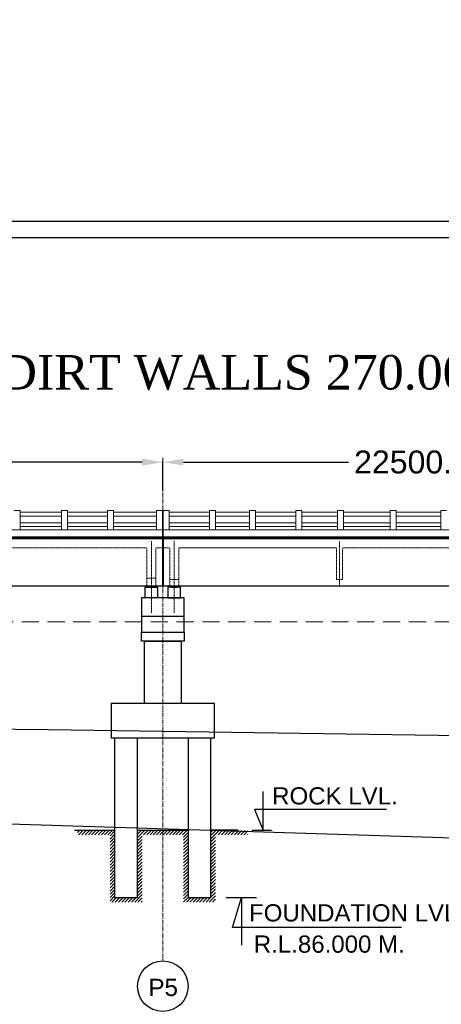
# Model space of a CAD drawing. Header units: inches. Extents: x 4599583 to 15517275, y 2817812 to 28133222513.
# Tile 75 of 95: x 5013787 to 5032164, y 28133179649 to 28133222513. Entities that reach past the tile are written whole.
import ezdxf

# ---------------------------------------------------------------- set-up
doc = ezdxf.new("R2010")
doc.units = ezdxf.units.IN
doc.header["$MEASUREMENT"] = 0
for name, pattern in [('CENTER', [2, 1.25, -0.25, 0.25, -0.25]), ('DASHED2', [0.375, 0.25, -0.125]), ('HIDDEN', [0.375, 0.25, -0.125])]:
    doc.linetypes.add(name, pattern=pattern)
for name, color, linetype in [('3', 201, 'Continuous'), ('CENTER', 3, 'CENTER'), ('CHAINAGE', 7, 'Continuous'), ('CHNGE', 31, 'Continuous'), ('DRG', 210, 'Continuous'), ('text', 7, 'Continuous')]:
    doc.layers.add(name, color=color, linetype=linetype)
for name, color, linetype, lineweight in [('CEN', 3, 'CENTER', 13), ('GL', 5, 'Continuous', 30), ('PITCH', 8, 'Continuous', 5), ('STR', 7, 'Continuous', 25), ('SYM', 8, 'Continuous', 5)]:
    doc.layers.add(name, color=color, linetype=linetype, lineweight=lineweight)
doc.layers.add('dim', color=7, linetype='Continuous', plot=False)
doc.styles.add('L', font='arial.ttf')
doc.styles.add('ROMANS', font='arial.ttf')
doc.dimstyles.new('Standard$0', dxfattribs={"dimtxt": 60, "dimasz": 60, "dimexe": 60, "dimexo": 60, "dimgap": 25, "dimtad": 0, "dimtih": 1, "dimtoh": 1, "dimlfac": -0.001, "dimzin": 0, "dimdsep": 46, "dimtxsty": 'ROMANS', "dimcen": 30, "dimclrd": 256, "dimclre": 256, "dimclrt": 4, "dimadec": 0, "dimazin": 0, "dimtfac": 1, "dimtix": 1, "dimtofl": 0, "dimtmove": 0, "dimatfit": 0, "dimfxl": 1, "dimtolj": 1, "dimtzin": 0, "dimlwd": -1, "dimlwe": -1, "dimarcsym": 0})
pattern_1 = [(360, (4892211.015, 28132944687.328), (2e-14, 27.5), [20, -7.5]), (90, (4892211.015, 28132944687.328), (-27.5, 2e-14), [20, -7.5])]
pattern_2 = [(180, (5147839.744, 28132944687.328), (2e-14, 27.5), [20, -7.5]), (90, (5147839.744, 28132944687.328), (27.5, -2e-14), [20, -7.5])]
pattern_3 = [(45, (-650419.12, 28134133959.75), (-70.7106781, 70.7106781), [])]

# ---------------------------------------------------------------- blocks, each defined once
blk = doc.blocks.new('*D19')
at = {"layer": 'Defpoints', "color": 0, "transparency": 16777216}
for p in [(5155025, 28133206919), (4885025, 28133204169), (5155025, 28133204169)]:
    blk.add_point(p, dxfattribs=at)
at = {"layer": 'DRG', "color": 4, "lineweight": -2, "transparency": 16777216}
for p, q in [((4885025, 28133204219), (4885025, 28133206969)), ((4885975, 28133206919), (4962704, 28133206919)), ((5154075, 28133206919), (5077347, 28133206919)), ((5155025, 28133204219), (5155025, 28133206969))]:
    blk.add_line(p, q, dxfattribs=at)
at = {"layer": 'DRG', "color": 4, "transparency": 16777216}
for points in [[(4885975, 28133207078), (4885975, 28133206761), (4885025, 28133206919)], [(5154075, 28133207078), (5154075, 28133206761), (5155025, 28133206919)]]:
    blk.add_solid(points, dxfattribs=at)
at = {"layer": 'DRG', "color": 6, "transparency": 16777216, "insert": (5020025, 28133206919), "char_height": 1050, "attachment_point": 5, "style": 'ROMANS'}
blk.add_mtext('\\A1;{\\fTimes New Roman|b0|i0|c0|p18;\\H1.4286x;TOTAL LENGTH OF BRIDGE BETWEEN FACE OF DIRT WALLS 270.000 MTS. (12 SPANS @ 22.500 MTS. C/C EACH)}', dxfattribs=at)
blk = doc.blocks.new('*D20')
at = {"layer": 'Defpoints', "color": 0, "transparency": 16777216}
for p in [(5020025, 28133203251), (4997525, 28133201954), (5020025, 28133201954)]:
    blk.add_point(p, dxfattribs=at)
at = {"layer": 'DRG', "color": 4, "lineweight": -2, "transparency": 16777216}
for p, q in [((4997525, 28133202004), (4997525, 28133203301)), ((4998425, 28133203251), (5005616, 28133203251)), ((5019125, 28133203251), (5011935, 28133203251)), ((5020025, 28133202004), (5020025, 28133203301))]:
    blk.add_line(p, q, dxfattribs=at)
at = {"layer": 'DRG', "color": 4, "transparency": 16777216}
for points in [[(4998425, 28133203401), (4998425, 28133203101), (4997525, 28133203251)], [(5019125, 28133203401), (5019125, 28133203101), (5020025, 28133203251)]]:
    blk.add_solid(points, dxfattribs=at)
at = {"layer": 'DRG', "color": 6, "transparency": 16777216, "insert": (5008775, 28133203251), "char_height": 1000, "attachment_point": 5, "style": 'ROMANS'}
blk.add_mtext('\\A1;22500.00', dxfattribs=at)
blk = doc.blocks.new('*D21')
at = {"layer": 'Defpoints', "color": 0, "transparency": 16777216}
for p in [(5042525, 28133203251), (5020025, 28133201954), (5042525, 28133201954)]:
    blk.add_point(p, dxfattribs=at)
at = {"layer": 'DRG', "color": 4, "lineweight": -2, "transparency": 16777216}
for p, q in [((5020025, 28133202004), (5020025, 28133203301)), ((5020925, 28133203251), (5028116, 28133203251)), ((5041625, 28133203251), (5034435, 28133203251)), ((5042525, 28133202004), (5042525, 28133203301))]:
    blk.add_line(p, q, dxfattribs=at)
at = {"layer": 'DRG', "color": 4, "transparency": 16777216}
for points in [[(5020925, 28133203401), (5020925, 28133203101), (5020025, 28133203251)], [(5041625, 28133203401), (5041625, 28133203101), (5042525, 28133203251)]]:
    blk.add_solid(points, dxfattribs=at)
at = {"layer": 'DRG', "color": 6, "transparency": 16777216, "insert": (5031275, 28133203251), "char_height": 1000, "attachment_point": 5, "style": 'ROMANS'}
blk.add_mtext('\\A1;22500.00', dxfattribs=at)
blk = doc.blocks.new('*D108')
at = {"layer": 'Defpoints', "color": 0, "transparency": 16777216}
for p in [(5155025, 28133206919), (4885025, 28133204169), (5155025, 28133204169)]:
    blk.add_point(p, dxfattribs=at)
at = {"layer": 'DRG', "color": 4, "lineweight": -2, "transparency": 16777216}
for p, q in [((4885025, 28133204219), (4885025, 28133206969)), ((4885975, 28133206919), (4962704, 28133206919)), ((5154075, 28133206919), (5077347, 28133206919)), ((5155025, 28133204219), (5155025, 28133206969))]:
    blk.add_line(p, q, dxfattribs=at)
at = {"layer": 'DRG', "color": 4, "transparency": 16777216}
for points in [[(4885975, 28133207078), (4885975, 28133206761), (4885025, 28133206919)], [(5154075, 28133207078), (5154075, 28133206761), (5155025, 28133206919)]]:
    blk.add_solid(points, dxfattribs=at)
at = {"layer": 'DRG', "color": 6, "transparency": 16777216, "insert": (5020025, 28133206919), "char_height": 1050, "attachment_point": 5, "style": 'ROMANS'}
blk.add_mtext('\\A1;{\\fTimes New Roman|b0|i0|c0|p18;\\H1.4286x;TOTAL LENGTH OF BRIDGE BETWEEN FACE OF DIRT WALLS 270.000 MTS. (12 SPANS @ 22.500 MTS. C/C EACH)}', dxfattribs=at)
blk = doc.blocks.new('*D109')
at = {"layer": 'Defpoints', "color": 0, "transparency": 16777216}
for p in [(5020025, 28133203251), (4997525, 28133201954), (5020025, 28133201954)]:
    blk.add_point(p, dxfattribs=at)
at = {"layer": 'DRG', "color": 4, "lineweight": -2, "transparency": 16777216}
for p, q in [((4997525, 28133202004), (4997525, 28133203301)), ((4998425, 28133203251), (5005616, 28133203251)), ((5019125, 28133203251), (5011935, 28133203251)), ((5020025, 28133202004), (5020025, 28133203301))]:
    blk.add_line(p, q, dxfattribs=at)
at = {"layer": 'DRG', "color": 4, "transparency": 16777216}
for points in [[(4998425, 28133203401), (4998425, 28133203101), (4997525, 28133203251)], [(5019125, 28133203401), (5019125, 28133203101), (5020025, 28133203251)]]:
    blk.add_solid(points, dxfattribs=at)
at = {"layer": 'DRG', "color": 6, "transparency": 16777216, "insert": (5008775, 28133203251), "char_height": 1000, "attachment_point": 5, "style": 'ROMANS'}
blk.add_mtext('\\A1;22500.00', dxfattribs=at)
blk = doc.blocks.new('*D110')
at = {"layer": 'Defpoints', "color": 0, "transparency": 16777216}
for p in [(5042525, 28133203251), (5020025, 28133201954), (5042525, 28133201954)]:
    blk.add_point(p, dxfattribs=at)
at = {"layer": 'DRG', "color": 4, "lineweight": -2, "transparency": 16777216}
for p, q in [((5020025, 28133202004), (5020025, 28133203301)), ((5020925, 28133203251), (5028116, 28133203251)), ((5041625, 28133203251), (5034435, 28133203251)), ((5042525, 28133202004), (5042525, 28133203301))]:
    blk.add_line(p, q, dxfattribs=at)
at = {"layer": 'DRG', "color": 4, "transparency": 16777216}
for points in [[(5020925, 28133203401), (5020925, 28133203101), (5020025, 28133203251)], [(5041625, 28133203401), (5041625, 28133203101), (5042525, 28133203251)]]:
    blk.add_solid(points, dxfattribs=at)
at = {"layer": 'DRG', "color": 6, "transparency": 16777216, "insert": (5031275, 28133203251), "char_height": 1000, "attachment_point": 5, "style": 'ROMANS'}
blk.add_mtext('\\A1;22500.00', dxfattribs=at)
blk = doc.blocks.new('*D154')
at = {"layer": 'Defpoints', "color": 0, "transparency": 16777216}
for p in [(5155025, 28133206919), (4885025, 28133204169), (5155025, 28133204169)]:
    blk.add_point(p, dxfattribs=at)
at = {"layer": 'DRG', "color": 4, "lineweight": -2, "transparency": 16777216}
for p, q in [((4885025, 28133204219), (4885025, 28133206969)), ((4885975, 28133206919), (4962704, 28133206919)), ((5154075, 28133206919), (5077347, 28133206919)), ((5155025, 28133204219), (5155025, 28133206969))]:
    blk.add_line(p, q, dxfattribs=at)
at = {"layer": 'DRG', "color": 4, "transparency": 16777216}
for points in [[(4885975, 28133207078), (4885975, 28133206761), (4885025, 28133206919)], [(5154075, 28133207078), (5154075, 28133206761), (5155025, 28133206919)]]:
    blk.add_solid(points, dxfattribs=at)
at = {"layer": 'DRG', "color": 6, "transparency": 16777216, "insert": (5020025, 28133206919), "char_height": 1050, "attachment_point": 5, "style": 'ROMANS'}
blk.add_mtext('\\A1;{\\fTimes New Roman|b0|i0|c0|p18;\\H1.4286x;TOTAL LENGTH OF BRIDGE BETWEEN FACE OF DIRT WALLS 270.000 MTS. (12 SPANS @ 22.500 MTS. C/C EACH)}', dxfattribs=at)
blk = doc.blocks.new('*D155')
at = {"layer": 'Defpoints', "color": 0, "transparency": 16777216}
for p in [(5020025, 28133203251), (4997525, 28133201954), (5020025, 28133201954)]:
    blk.add_point(p, dxfattribs=at)
at = {"layer": 'DRG', "color": 4, "lineweight": -2, "transparency": 16777216}
for p, q in [((4997525, 28133202004), (4997525, 28133203301)), ((4998425, 28133203251), (5005616, 28133203251)), ((5019125, 28133203251), (5011935, 28133203251)), ((5020025, 28133202004), (5020025, 28133203301))]:
    blk.add_line(p, q, dxfattribs=at)
at = {"layer": 'DRG', "color": 4, "transparency": 16777216}
for points in [[(4998425, 28133203401), (4998425, 28133203101), (4997525, 28133203251)], [(5019125, 28133203401), (5019125, 28133203101), (5020025, 28133203251)]]:
    blk.add_solid(points, dxfattribs=at)
at = {"layer": 'DRG', "color": 6, "transparency": 16777216, "insert": (5008775, 28133203251), "char_height": 1000, "attachment_point": 5, "style": 'ROMANS'}
blk.add_mtext('\\A1;22500.00', dxfattribs=at)
blk = doc.blocks.new('*D156')
at = {"layer": 'Defpoints', "color": 0, "transparency": 16777216}
for p in [(5042525, 28133203251), (5020025, 28133201954), (5042525, 28133201954)]:
    blk.add_point(p, dxfattribs=at)
at = {"layer": 'DRG', "color": 4, "lineweight": -2, "transparency": 16777216}
for p, q in [((5020025, 28133202004), (5020025, 28133203301)), ((5020925, 28133203251), (5028116, 28133203251)), ((5041625, 28133203251), (5034435, 28133203251)), ((5042525, 28133202004), (5042525, 28133203301))]:
    blk.add_line(p, q, dxfattribs=at)
at = {"layer": 'DRG', "color": 4, "transparency": 16777216}
for points in [[(5020925, 28133203401), (5020925, 28133203101), (5020025, 28133203251)], [(5041625, 28133203401), (5041625, 28133203101), (5042525, 28133203251)]]:
    blk.add_solid(points, dxfattribs=at)
at = {"layer": 'DRG', "color": 6, "transparency": 16777216, "insert": (5031275, 28133203251), "char_height": 1000, "attachment_point": 5, "style": 'ROMANS'}
blk.add_mtext('\\A1;22500.00', dxfattribs=at)

msp = doc.modelspace()

# ---------------------------------------------------------------- hatches: boundary and pattern name
at = {"layer": 'PITCH'}
h = msp.add_hatch(dxfattribs=at)
h.set_pattern_fill('ANGLE', color=256, scale=100, style=0)
h.set_pattern_definition(pattern_1)
h.paths.add_polyline_path([(5019400.38, 28133197849.28), (5019650.38, 28133197849.28), (5019650.38, 28133197810.28), (5019400.38, 28133197810.28)])
h = msp.add_hatch(dxfattribs=at)
h.set_pattern_fill('ANGLE', color=256, scale=100, style=0)
h.set_pattern_definition(pattern_1)
h.paths.add_polyline_path([(5019400.38, 28133197849.28), (5019650.38, 28133197849.28), (5019650.38, 28133197810.28), (5019400.38, 28133197810.28)])
h = msp.add_hatch(dxfattribs=at)
h.set_pattern_fill('ANGLE', color=256, scale=100, style=0)
h.set_pattern_definition(pattern_1)
h.paths.add_polyline_path([(5019400.38, 28133197849.28), (5019650.38, 28133197849.28), (5019650.38, 28133197810.28), (5019400.38, 28133197810.28)])
h = msp.add_hatch(dxfattribs=at)
h.set_pattern_fill('ANGLE', color=256, scale=100, style=0)
h.set_pattern_definition(pattern_2)
h.paths.add_polyline_path([(5020650.38, 28133197849.28), (5020400.38, 28133197849.28), (5020400.38, 28133197810.28), (5020650.38, 28133197810.28)])
h = msp.add_hatch(dxfattribs=at)
h.set_pattern_fill('ANGLE', color=256, scale=100, style=0)
h.set_pattern_definition(pattern_2)
h.paths.add_polyline_path([(5020650.38, 28133197849.28), (5020400.38, 28133197849.28), (5020400.38, 28133197810.28), (5020650.38, 28133197810.28)])
h = msp.add_hatch(dxfattribs=at)
h.set_pattern_fill('ANGLE', color=256, scale=100, style=0)
h.set_pattern_definition(pattern_2)
h.paths.add_polyline_path([(5020650.38, 28133197849.28), (5020400.38, 28133197849.28), (5020400.38, 28133197810.28), (5020650.38, 28133197810.28)])
at = {"layer": 'SYM'}
h = msp.add_hatch(dxfattribs=at)
h.set_pattern_fill('ANSI31', color=256, scale=800, style=0)
h.set_pattern_definition(pattern_3)
h.paths.add_polyline_path([(5017925.38, 28133187231.33), (5016313.88, 28133187231.33), (5016313.88, 28133187031.33), (5017725.38, 28133187031.33), (5017725.38, 28133184099.28), (5019125.38, 28133184099.28), (5019125.38, 28133187031.33), (5020025.38, 28133187031.33), (5020025.38, 28133187231.33), (5018925.38, 28133187231.33), (5018925.38, 28133184299.28), (5017925.38, 28133184299.28)])
h.paths.add_polyline_path([(5021125.38, 28133187231.33), (5020025.38, 28133187231.33), (5020025.38, 28133187031.33), (5020925.38, 28133187031.33), (5020925.38, 28133184099.28), (5022325.38, 28133184099.28), (5022325.38, 28133187031.33), (5023736.88, 28133187031.33), (5023736.88, 28133187208.635), (5022125.38, 28133187254.025), (5022125.38, 28133184299.28), (5021125.38, 28133184299.28)])
h = msp.add_hatch(dxfattribs=at)
h.set_pattern_fill('ANSI31', color=256, scale=800, style=0)
h.set_pattern_definition(pattern_3)
h.paths.add_polyline_path([(5017925.38, 28133187231.33), (5016313.88, 28133187231.33), (5016313.88, 28133187031.33), (5017725.38, 28133187031.33), (5017725.38, 28133184099.28), (5019125.38, 28133184099.28), (5019125.38, 28133187031.33), (5020025.38, 28133187031.33), (5020025.38, 28133187231.33), (5018925.38, 28133187231.33), (5018925.38, 28133184299.28), (5017925.38, 28133184299.28)])
h.paths.add_polyline_path([(5021125.38, 28133187231.33), (5020025.38, 28133187231.33), (5020025.38, 28133187031.33), (5020925.38, 28133187031.33), (5020925.38, 28133184099.28), (5022325.38, 28133184099.28), (5022325.38, 28133187031.33), (5023736.88, 28133187031.33), (5023736.88, 28133187208.635), (5022125.38, 28133187254.025), (5022125.38, 28133184299.28), (5021125.38, 28133184299.28)])
h = msp.add_hatch(dxfattribs=at)
h.set_pattern_fill('ANSI31', color=256, scale=800, style=0)
h.set_pattern_definition(pattern_3)
h.paths.add_polyline_path([(5017925.38, 28133187231.33), (5016313.88, 28133187231.33), (5016313.88, 28133187031.33), (5017725.38, 28133187031.33), (5017725.38, 28133184099.28), (5019125.38, 28133184099.28), (5019125.38, 28133187031.33), (5020025.38, 28133187031.33), (5020025.38, 28133187231.33), (5018925.38, 28133187231.33), (5018925.38, 28133184299.28), (5017925.38, 28133184299.28)])
h.paths.add_polyline_path([(5021125.38, 28133187231.33), (5020025.38, 28133187231.33), (5020025.38, 28133187031.33), (5020925.38, 28133187031.33), (5020925.38, 28133184099.28), (5022325.38, 28133184099.28), (5022325.38, 28133187031.33), (5023736.88, 28133187031.33), (5023736.88, 28133187208.635), (5022125.38, 28133187254.025), (5022125.38, 28133184299.28), (5021125.38, 28133184299.28)])

# ---------------------------------------------------------------- linework, layer by layer
at = {"color": 7, "ltscale": 0.9}
for p, q in [((5020005.38, 28133199999.28), (5020005.38, 28133197849.28)), ((5020005.38, 28133199999.28), (5020005.38, 28133197849.28)), ((5020005.38, 28133199999.28), (5020005.38, 28133197849.28)), ((5020045.38, 28133199999.28), (5020045.38, 28133197849.28)), ((5020045.38, 28133199999.28), (5020045.38, 28133197849.28)), ((5020045.38, 28133199999.28), (5020045.38, 28133197849.28))]:
    msp.add_line(p, q, dxfattribs=at)
at = {"color": 7, "lineweight": 25, "ltscale": 0.5}
msp.add_line((5020045.38, 28133199924.28), (5020045.38, 28133197849.28), dxfattribs=at)
msp.add_line((5020045.38, 28133199924.28), (5020045.38, 28133197849.28), dxfattribs=at)
msp.add_line((5020045.38, 28133199924.28), (5020045.38, 28133197849.28), dxfattribs=at)
for p, q in [((5016177.88, 28133187231.33), (5017925.38, 28133187231.33)), ((5016177.88, 28133187231.33), (5017925.38, 28133187231.33)), ((5016177.88, 28133187231.33), (5017925.38, 28133187231.33)), ((5018925.38, 28133187231.33), (5021125.38, 28133187231.33)), ((5018925.38, 28133187231.33), (5021125.38, 28133187231.33)), ((5018925.38, 28133187231.33), (5021125.38, 28133187231.33)), ((5023297.604, 28133187231.33), (5022125.38, 28133187231.33)), ((5023297.604, 28133187231.33), (5022125.38, 28133187231.33)), ((5023297.604, 28133187231.33), (5022125.38, 28133187231.33))]:
    msp.add_line(p, q)
for points in [[(5019250.38, 28133197810.28), (5019800.38, 28133197810.28), (5019800.38, 28133197349.28), (5019250.38, 28133197349.28)], [(5019250.38, 28133197810.28), (5019800.38, 28133197810.28), (5019800.38, 28133197349.28), (5019250.38, 28133197349.28)], [(5019250.38, 28133197810.28), (5019800.38, 28133197810.28), (5019800.38, 28133197349.28), (5019250.38, 28133197349.28)], [(5019400.38, 28133197849.28), (5019650.38, 28133197849.28), (5019650.38, 28133197810.28), (5019400.38, 28133197810.28)], [(5019400.38, 28133197849.28), (5019650.38, 28133197849.28), (5019650.38, 28133197810.28), (5019400.38, 28133197810.28)], [(5019400.38, 28133197849.28), (5019650.38, 28133197849.28), (5019650.38, 28133197810.28), (5019400.38, 28133197810.28)], [(5020800.38, 28133197810.28), (5020250.38, 28133197810.28), (5020250.38, 28133197349.28), (5020800.38, 28133197349.28)], [(5020800.38, 28133197810.28), (5020250.38, 28133197810.28), (5020250.38, 28133197349.28), (5020800.38, 28133197349.28)], [(5020800.38, 28133197810.28), (5020250.38, 28133197810.28), (5020250.38, 28133197349.28), (5020800.38, 28133197349.28)], [(5020650.38, 28133197849.28), (5020400.38, 28133197849.28), (5020400.38, 28133197810.28), (5020650.38, 28133197810.28)], [(5020650.38, 28133197849.28), (5020400.38, 28133197849.28), (5020400.38, 28133197810.28), (5020650.38, 28133197810.28)], [(5020650.38, 28133197849.28), (5020400.38, 28133197849.28), (5020400.38, 28133197810.28), (5020650.38, 28133197810.28)]]:
    msp.add_lwpolyline(points, close=True, dxfattribs=at)
msp.add_circle((5020025.38, 28133180437.04), 1101.806)
msp.add_circle((5020025.38, 28133180437.04), 1101.806)
msp.add_circle((5020025.38, 28133180437.04), 1101.806)
at = {"layer": '3', "color": 87, "linetype": 'HIDDEN', "lineweight": 5, "ltscale": 50}
for p, q in [((5019325.38, 28133199514.28), (5012555.38, 28133199514.28)), ((5019325.38, 28133199514.28), (5012555.38, 28133199514.28)), ((5019325.38, 28133199514.28), (5012555.38, 28133199514.28)), ((5019325.38, 28133199514.28), (5012555.38, 28133199514.28)), ((5019325.38, 28133199514.28), (5012555.38, 28133199514.28)), ((5019325.38, 28133199514.28), (5012555.38, 28133199514.28)), ((5019325.38, 28133197849.28), (5019325.38, 28133199514.28)), ((5019325.38, 28133197849.28), (5019325.38, 28133199514.28)), ((5019325.38, 28133197849.28), (5019325.38, 28133199514.28)), ((5019725.38, 28133197849.28), (5019725.38, 28133199514.28)), ((5020005.38, 28133199514.28), (5019725.38, 28133199514.28)), ((5019725.38, 28133197849.28), (5019725.38, 28133199514.28)), ((5020005.38, 28133199514.28), (5019725.38, 28133199514.28)), ((5019725.38, 28133197849.28), (5019725.38, 28133199514.28)), ((5020005.38, 28133199514.28), (5019725.38, 28133199514.28)), ((5020045.38, 28133199514.28), (5020325.38, 28133199514.28)), ((5020045.38, 28133199514.28), (5020325.38, 28133199514.28)), ((5020045.38, 28133199514.28), (5020325.38, 28133199514.28)), ((5020325.38, 28133197849.28), (5020325.38, 28133199514.28)), ((5020325.38, 28133197849.28), (5020325.38, 28133199514.28)), ((5020325.38, 28133197849.28), (5020325.38, 28133199514.28)), ((5020725.38, 28133197849.28), (5020725.38, 28133199514.28)), ((5020725.38, 28133199514.28), (5027560.785, 28133199514.28)), ((5027595.38, 28133199514.28), (5020725.38, 28133199514.28)), ((5020725.38, 28133197849.28), (5020725.38, 28133199514.28)), ((5020725.38, 28133199514.28), (5027560.785, 28133199514.28)), ((5027595.38, 28133199514.28), (5020725.38, 28133199514.28)), ((5020725.38, 28133197849.28), (5020725.38, 28133199514.28)), ((5020725.38, 28133199514.28), (5027560.785, 28133199514.28)), ((5027595.38, 28133199514.28), (5020725.38, 28133199514.28)), ((5027595.38, 28133198149.28), (5027595.38, 28133199514.28)), ((5027595.38, 28133198149.28), (5027595.38, 28133199514.28)), ((5027595.38, 28133198149.28), (5027595.38, 28133199514.28)), ((5027855.38, 28133198149.28), (5027855.38, 28133199514.28)), ((5034795.38, 28133199514.28), (5027855.38, 28133199514.28)), ((5027855.38, 28133198149.28), (5027855.38, 28133199514.28)), ((5034795.38, 28133199514.28), (5027855.38, 28133199514.28)), ((5027855.38, 28133198149.28), (5027855.38, 28133199514.28)), ((5034795.38, 28133199514.28), (5027855.38, 28133199514.28)), ((5019325.38, 28133198199.28), (5019725.38, 28133198199.28)), ((5019325.38, 28133198199.28), (5019725.38, 28133198199.28)), ((5019325.38, 28133198199.28), (5019725.38, 28133198199.28)), ((5020725.38, 28133198149.28), (5020325.38, 28133198149.28)), ((5020725.38, 28133198149.28), (5020325.38, 28133198149.28)), ((5020725.38, 28133198149.28), (5020325.38, 28133198149.28)), ((5027855.38, 28133198149.28), (5027595.38, 28133198149.28)), ((5027855.38, 28133198149.28), (5027595.38, 28133198149.28)), ((5027855.38, 28133198149.28), (5027595.38, 28133198149.28))]:
    msp.add_line(p, q, dxfattribs=at)
at = {"layer": 'CEN', "ltscale": 150}
msp.add_line((5020025.38, 28133203432.846), (5020025.38, 28133181538.846), dxfattribs=at)
msp.add_line((5020025.38, 28133203432.846), (5020025.38, 28133181538.846), dxfattribs=at)
msp.add_line((5020025.38, 28133203432.846), (5020025.38, 28133181538.846), dxfattribs=at)
at = {"layer": 'CEN', "ltscale": 10}
for p, q in [((5019525.38, 28133196692.654), (5019525.38, 28133199817.159)), ((5019525.38, 28133196692.654), (5019525.38, 28133199817.159)), ((5019525.38, 28133196692.654), (5019525.38, 28133199817.159)), ((5020525.38, 28133196692.654), (5020525.38, 28133199825.24)), ((5020525.38, 28133196692.654), (5020525.38, 28133199825.24)), ((5020525.38, 28133196692.654), (5020525.38, 28133199825.24)), ((5027725.38, 28133197899.28), (5027725.38, 28133199799.28)), ((5027725.38, 28133197899.28), (5027725.38, 28133199799.28)), ((5027725.38, 28133197899.28), (5027725.38, 28133199799.28))]:
    msp.add_line(p, q, dxfattribs=at)
at = {"layer": 'CENTER', "color": 0, "linetype": 'Continuous'}
msp.add_lwpolyline([(4858424.256, 28133213744.234), (5176630.692, 28133213744.234), (5176630.692, 28133006016.324), (4858424.256, 28133006016.324)], close=True, dxfattribs=at)
msp.add_lwpolyline([(4858424.256, 28133213744.234), (5176630.692, 28133213744.234), (5176630.692, 28133006016.324), (4858424.256, 28133006016.324)], close=True, dxfattribs=at)
msp.add_lwpolyline([(4858424.256, 28133213744.234), (5176630.692, 28133213744.234), (5176630.692, 28133006016.324), (4858424.256, 28133006016.324)], close=True, dxfattribs=at)
at = {"layer": 'CHAINAGE', "linetype": 'ByBlock'}
for p, q in [((4997545.38, 28133199924.28), (5020005.38, 28133199924.28)), ((4997545.38, 28133199924.28), (5020005.38, 28133199924.28)), ((4997545.38, 28133199924.28), (5020005.38, 28133199924.28)), ((5020045.38, 28133199924.28), (5042505.38, 28133199924.28)), ((5020045.38, 28133197849.28), (5020045.38, 28133199924.28)), ((5020045.38, 28133199924.28), (5042505.38, 28133199924.28)), ((5020045.38, 28133197849.28), (5020045.38, 28133199924.28)), ((5020045.38, 28133199924.28), (5042505.38, 28133199924.28)), ((5020045.38, 28133197849.28), (5020045.38, 28133199924.28)), ((5020005.38, 28133197849.28), (4997545.38, 28133197849.28)), ((5020005.38, 28133197849.28), (4997545.38, 28133197849.28)), ((5020005.38, 28133197849.28), (4997545.38, 28133197849.28)), ((5042505.38, 28133197849.28), (5020045.38, 28133197849.28)), ((5042505.38, 28133197849.28), (5020045.38, 28133197849.28)), ((5042505.38, 28133197849.28), (5020045.38, 28133197849.28))]:
    msp.add_line(p, q, dxfattribs=at)
at = {"layer": 'CHNGE', "color": 50}
msp.add_lwpolyline([(4859134.88, 28133213033.61), (5175920.068, 28133213033.61), (5175920.068, 28133006726.948), (4859134.88, 28133006726.948)], close=True, dxfattribs=at)
msp.add_lwpolyline([(4859134.88, 28133213033.61), (5175920.068, 28133213033.61), (5175920.068, 28133006726.948), (4859134.88, 28133006726.948)], close=True, dxfattribs=at)
msp.add_lwpolyline([(4859134.88, 28133213033.61), (5175920.068, 28133213033.61), (5175920.068, 28133006726.948), (4859134.88, 28133006726.948)], close=True, dxfattribs=at)
at = {"layer": 'dim', "ltscale": 5}
for p, q in [((5023913.13, 28133187228.33), (5024766.13, 28133187228.33)), ((5023913.13, 28133187228.33), (5024766.13, 28133187228.33)), ((5023913.13, 28133187228.33), (5024766.13, 28133187228.33)), ((5022788.38, 28133184299.28), (5024115.38, 28133184299.28)), ((5022788.38, 28133184299.28), (5024115.38, 28133184299.28)), ((5022788.38, 28133184299.28), (5024115.38, 28133184299.28))]:
    msp.add_line(p, q, dxfattribs=at)
for points in [[(5029771.148, 28133188135.343), (5024015.326, 28133188135.343), (5024400.88, 28133187228.33), (5024400.88, 28133188912.827)], [(5029771.148, 28133188135.343), (5024015.326, 28133188135.343), (5024400.88, 28133187228.33), (5024400.88, 28133188912.827)], [(5029771.148, 28133188135.343), (5024015.326, 28133188135.343), (5024400.88, 28133187228.33), (5024400.88, 28133188912.827)], [(5030423.287, 28133182995.266), (5023066.326, 28133182995.266), (5023451.88, 28133184299.28), (5023451.88, 28133182217.783)], [(5030423.287, 28133182995.266), (5023066.326, 28133182995.266), (5023451.88, 28133184299.28), (5023451.88, 28133182217.783)], [(5030423.287, 28133182995.266), (5023066.326, 28133182995.266), (5023451.88, 28133184299.28), (5023451.88, 28133182217.783)]]:
    msp.add_lwpolyline(points, dxfattribs=at)
at = {"layer": 'GL', "lineweight": 30}
msp.add_lwpolyline([(5005025.38, 28133191714.28), (5015025.38, 28133191609.28), (5025025.38, 28133191469.28), (5035025.38, 28133191329.28), (5045025.38, 28133191754.28), (5055025.38, 28133191874.28), (5065025.38, 28133191954.28), (5085025.38, 28133192464.28), (5095025.38, 28133192674.28), (5105025.38, 28133192454.28), (5115025.38, 28133192614.28), (5125025.38, 28133192764.28), (5135025.38, 28133193104.28), (5145025.38, 28133193324.28), (5155025.38, 28133196979.28), (5165025.38, 28133197259.28), (5175025.38, 28133197439.28)], dxfattribs=at)
msp.add_lwpolyline([(5005025.38, 28133191714.28), (5015025.38, 28133191609.28), (5025025.38, 28133191469.28), (5035025.38, 28133191329.28), (5045025.38, 28133191754.28), (5055025.38, 28133191874.28), (5065025.38, 28133191954.28), (5085025.38, 28133192464.28), (5095025.38, 28133192674.28), (5105025.38, 28133192454.28), (5115025.38, 28133192614.28), (5125025.38, 28133192764.28), (5135025.38, 28133193104.28), (5145025.38, 28133193324.28), (5155025.38, 28133196979.28), (5165025.38, 28133197259.28), (5175025.38, 28133197439.28)], dxfattribs=at)
msp.add_lwpolyline([(5005025.38, 28133191714.28), (5015025.38, 28133191609.28), (5025025.38, 28133191469.28), (5035025.38, 28133191329.28), (5045025.38, 28133191754.28), (5055025.38, 28133191874.28), (5065025.38, 28133191954.28), (5085025.38, 28133192464.28), (5095025.38, 28133192674.28), (5105025.38, 28133192454.28), (5115025.38, 28133192614.28), (5125025.38, 28133192764.28), (5135025.38, 28133193104.28), (5145025.38, 28133193324.28), (5155025.38, 28133196979.28), (5165025.38, 28133197259.28), (5175025.38, 28133197439.28)], dxfattribs=at)
at = {"layer": 'PITCH', "linetype": 'DASHED2', "ltscale": 3000}
msp.add_line((4885625.38, 28133196299.28), (5154425.38, 28133196299.28), dxfattribs=at)
msp.add_line((4885625.38, 28133196299.28), (5154425.38, 28133196299.28), dxfattribs=at)
msp.add_line((4885625.38, 28133196299.28), (5154425.38, 28133196299.28), dxfattribs=at)
at = {"layer": 'STR'}
for p, q in [((4907545.38, 28133199999.28), (5155025.38, 28133199999.28)), ((4907545.38, 28133199999.28), (5155025.38, 28133199999.28)), ((4907545.38, 28133199999.28), (5155025.38, 28133199999.28)), ((5155005.38, 28133199924.28), (4907545.38, 28133199924.28)), ((5155005.38, 28133199924.28), (4907545.38, 28133199924.28)), ((5155005.38, 28133199924.28), (4907545.38, 28133199924.28)), ((5019100.38, 28133196549.28), (5020950.38, 28133196549.28)), ((5019100.38, 28133196549.28), (5020950.38, 28133196549.28)), ((5019100.38, 28133196549.28), (5020950.38, 28133196549.28))]:
    msp.add_line(p, q, dxfattribs=at)
at = {"layer": 'STR', "color": 2}
msp.add_line((5020005.38, 28133197849.28), (5020045.38, 28133197849.28), dxfattribs=at)
msp.add_line((5020005.38, 28133197849.28), (5020045.38, 28133197849.28), dxfattribs=at)
msp.add_line((5020005.38, 28133197849.28), (5020045.38, 28133197849.28), dxfattribs=at)
msp.add_line((5020005.38, 28133197849.28), (5020045.38, 28133197849.28), dxfattribs=at)
msp.add_line((5020005.38, 28133197849.28), (5020045.38, 28133197849.28), dxfattribs=at)
msp.add_line((5020005.38, 28133197849.28), (5020045.38, 28133197849.28), dxfattribs=at)
at = {"layer": 'STR'}
for points in [[(5020950.38, 28133197349.28), (5019100.38, 28133197349.28), (5019100.38, 28133196899.28), (5019100.38, 28133195856.736), (5020950.38, 28133195856.736), (5020950.38, 28133196899.28), (5020950.38, 28133197349.28)], [(5020950.38, 28133197349.28), (5019100.38, 28133197349.28), (5019100.38, 28133196899.28), (5019100.38, 28133195856.736), (5020950.38, 28133195856.736), (5020950.38, 28133196899.28), (5020950.38, 28133197349.28)], [(5020950.38, 28133197349.28), (5019100.38, 28133197349.28), (5019100.38, 28133196899.28), (5019100.38, 28133195856.736), (5020950.38, 28133195856.736), (5020950.38, 28133196899.28), (5020950.38, 28133197349.28)], [(5017925.38, 28133191249.28), (5017925.38, 28133184299.28), (5018925.38, 28133184299.28), (5018925.38, 28133191249.28)], [(5017925.38, 28133191249.28), (5017925.38, 28133184299.28), (5018925.38, 28133184299.28), (5018925.38, 28133191249.28)], [(5017925.38, 28133191249.28), (5017925.38, 28133184299.28), (5018925.38, 28133184299.28), (5018925.38, 28133191249.28)], [(5021125.38, 28133191249.28), (5021125.38, 28133184299.28), (5022125.38, 28133184299.28), (5022125.38, 28133191249.28)], [(5021125.38, 28133191249.28), (5021125.38, 28133184299.28), (5022125.38, 28133184299.28), (5022125.38, 28133191249.28)], [(5021125.38, 28133191249.28), (5021125.38, 28133184299.28), (5022125.38, 28133184299.28), (5022125.38, 28133191249.28)]]:
    msp.add_lwpolyline(points, dxfattribs=at)
for points in [[(5019100.38, 28133195856.736), (5020950.38, 28133195856.736), (5020950.38, 28133195456.736), (5019100.38, 28133195456.736)], [(5019100.38, 28133195856.736), (5020950.38, 28133195856.736), (5020950.38, 28133195456.736), (5019100.38, 28133195456.736)], [(5019100.38, 28133195856.736), (5020950.38, 28133195856.736), (5020950.38, 28133195456.736), (5019100.38, 28133195456.736)], [(5019225.38, 28133195456.736), (5020825.38, 28133195456.736), (5020825.38, 28133192749.28), (5019225.38, 28133192749.28)], [(5019225.38, 28133195456.736), (5020825.38, 28133195456.736), (5020825.38, 28133192749.28), (5019225.38, 28133192749.28)], [(5019225.38, 28133195456.736), (5020825.38, 28133195456.736), (5020825.38, 28133192749.28), (5019225.38, 28133192749.28)]]:
    msp.add_lwpolyline(points, close=True, dxfattribs=at)
at = {"layer": 'STR', "ltscale": 1000}
msp.add_lwpolyline([(5022275.38, 28133192749.28), (5017775.38, 28133192749.28), (5017775.38, 28133191249.28), (5022275.38, 28133191249.28)], close=True, dxfattribs=at)
msp.add_lwpolyline([(5022275.38, 28133192749.28), (5017775.38, 28133192749.28), (5017775.38, 28133191249.28), (5022275.38, 28133191249.28)], close=True, dxfattribs=at)
msp.add_lwpolyline([(5022275.38, 28133192749.28), (5017775.38, 28133192749.28), (5017775.38, 28133191249.28), (5022275.38, 28133191249.28)], close=True, dxfattribs=at)
at = {"layer": 'STR', "color": 31}
msp.add_lwpolyline([(4885025.38, 28133186374.28), (4945025.38, 28133184684.28), (4975025.38, 28133187439.28), (5005025.38, 28133187764.28), (5035025.38, 28133186829.28)], dxfattribs=at)
msp.add_lwpolyline([(4885025.38, 28133186374.28), (4945025.38, 28133184684.28), (4975025.38, 28133187439.28), (5005025.38, 28133187764.28), (5035025.38, 28133186829.28)], dxfattribs=at)
msp.add_lwpolyline([(4885025.38, 28133186374.28), (4945025.38, 28133184684.28), (4975025.38, 28133187439.28), (5005025.38, 28133187764.28), (5035025.38, 28133186829.28)], dxfattribs=at)
at = {"layer": 'SYM'}
for p, q in [((5013547.149, 28133201144.28), (5013807.149, 28133201144.28)), ((5013547.149, 28133201144.28), (5013807.149, 28133201144.28)), ((5013547.149, 28133201144.28), (5013807.149, 28133201144.28)), ((5013807.149, 28133201144.28), (5013807.149, 28133200299.28)), ((5013807.149, 28133201144.28), (5013807.149, 28133200299.28)), ((5013807.149, 28133201144.28), (5013807.149, 28133200299.28)), ((5015616.889, 28133201144.28), (5015876.889, 28133201144.28)), ((5015616.889, 28133201144.28), (5015876.889, 28133201144.28)), ((5015616.889, 28133201144.28), (5015876.889, 28133201144.28)), ((5015876.889, 28133201144.28), (5015876.889, 28133200299.28)), ((5015876.889, 28133201144.28), (5015876.889, 28133200299.28)), ((5015876.889, 28133201144.28), (5015876.889, 28133200299.28)), ((5017620.199, 28133201144.28), (5017880.199, 28133201144.28)), ((5017620.199, 28133201144.28), (5017880.199, 28133201144.28)), ((5017620.199, 28133201144.28), (5017880.199, 28133201144.28)), ((5017880.199, 28133201144.28), (5017880.199, 28133200299.28)), ((5017880.199, 28133201144.28), (5017880.199, 28133200299.28)), ((5017880.199, 28133201144.28), (5017880.199, 28133200299.28)), ((5019746.289, 28133201144.28), (5020006.289, 28133201144.28)), ((5019746.289, 28133201144.28), (5020006.289, 28133201144.28)), ((5019746.289, 28133201144.28), (5020006.289, 28133201144.28)), ((5020005.38, 28133201144.28), (5020005.38, 28133199999.28)), ((5020005.38, 28133201144.28), (5020005.38, 28133199999.28)), ((5020005.38, 28133201144.28), (5020005.38, 28133199999.28)), ((5020045.38, 28133201144.28), (5020305.38, 28133201144.28)), ((5020045.38, 28133201144.28), (5020045.38, 28133199999.28)), ((5020045.38, 28133201144.28), (5020305.38, 28133201144.28)), ((5020045.38, 28133201144.28), (5020045.38, 28133199999.28)), ((5020045.38, 28133201144.28), (5020305.38, 28133201144.28)), ((5020045.38, 28133201144.28), (5020045.38, 28133199999.28)), ((5020305.38, 28133201144.28), (5020305.38, 28133200299.28)), ((5020305.38, 28133201144.28), (5020305.38, 28133200299.28)), ((5020305.38, 28133201144.28), (5020305.38, 28133200299.28)), ((5022061.11, 28133201144.28), (5022321.11, 28133201144.28)), ((5022061.11, 28133201144.28), (5022321.11, 28133201144.28)), ((5022061.11, 28133201144.28), (5022321.11, 28133201144.28)), ((5022321.11, 28133201144.28), (5022321.11, 28133200299.28)), ((5022321.11, 28133201144.28), (5022321.11, 28133200299.28)), ((5022321.11, 28133201144.28), (5022321.11, 28133200299.28)), ((5023804.171, 28133201144.28), (5024064.171, 28133201144.28)), ((5023804.171, 28133201144.28), (5023804.171, 28133200299.28)), ((5023804.171, 28133201144.28), (5024064.171, 28133201144.28)), ((5023804.171, 28133201144.28), (5023804.171, 28133200299.28)), ((5023804.171, 28133201144.28), (5024064.171, 28133201144.28)), ((5023804.171, 28133201144.28), (5023804.171, 28133200299.28)), ((5024064.171, 28133201144.28), (5024064.171, 28133200299.28)), ((5024064.171, 28133201144.28), (5024064.171, 28133200299.28)), ((5024064.171, 28133201144.28), (5024064.171, 28133200299.28)), ((5025819.901, 28133201144.28), (5026079.901, 28133201144.28)), ((5025819.901, 28133201144.28), (5026079.901, 28133201144.28)), ((5025819.901, 28133201144.28), (5026079.901, 28133201144.28)), ((5026079.901, 28133201144.28), (5026079.901, 28133200299.28)), ((5026079.901, 28133201144.28), (5026079.901, 28133200299.28)), ((5026079.901, 28133201144.28), (5026079.901, 28133200299.28)), ((5027636.801, 28133201144.28), (5027896.801, 28133201144.28)), ((5027636.801, 28133201144.28), (5027896.801, 28133201144.28)), ((5027636.801, 28133201144.28), (5027896.801, 28133201144.28)), ((5027896.801, 28133201144.28), (5027896.801, 28133200299.28)), ((5027896.801, 28133201144.28), (5027896.801, 28133200299.28)), ((5027896.801, 28133201144.28), (5027896.801, 28133200299.28)), ((5029934.139, 28133201144.28), (5030193.139, 28133201144.28)), ((5029934.139, 28133201144.28), (5030193.139, 28133201144.28)), ((5029934.139, 28133201144.28), (5030193.139, 28133201144.28)), ((5030193.139, 28133201144.28), (5030193.139, 28133200299.28)), ((5030193.139, 28133201144.28), (5030193.139, 28133200299.28)), ((5030193.139, 28133201144.28), (5030193.139, 28133200299.28)), ((5032136.488, 28133201144.28), (5032396.488, 28133201144.28)), ((5032136.488, 28133201144.28), (5032396.488, 28133201144.28)), ((5032136.488, 28133201144.28), (5032396.488, 28133201144.28)), ((5020006.289, 28133200299.28), (5008056.639, 28133200299.28)), ((5020006.289, 28133200299.28), (5008056.639, 28133200299.28)), ((5020006.289, 28133200299.28), (5008056.639, 28133200299.28)), ((5020045.38, 28133200299.28), (5032071.958, 28133200299.28)), ((5020045.38, 28133200299.28), (5032071.958, 28133200299.28)), ((5020045.38, 28133200299.28), (5032071.958, 28133200299.28)), ((5042506.289, 28133200299.28), (5030556.639, 28133200299.28)), ((5042506.289, 28133200299.28), (5030556.639, 28133200299.28)), ((5042506.289, 28133200299.28), (5030556.639, 28133200299.28))]:
    msp.add_line(p, q, dxfattribs=at)
at = {"layer": 'SYM', "ltscale": 0.9}
for p, q in [((5015616.889, 28133201144.28), (5015616.889, 28133200299.28)), ((5015616.889, 28133201144.28), (5015616.889, 28133200299.28)), ((5015616.889, 28133201144.28), (5015616.889, 28133200299.28)), ((5017620.199, 28133201144.28), (5017620.199, 28133200299.28)), ((5017620.199, 28133201144.28), (5017620.199, 28133200299.28)), ((5017620.199, 28133201144.28), (5017620.199, 28133200299.28)), ((5019746.289, 28133201144.28), (5019746.289, 28133200299.28)), ((5019746.289, 28133201144.28), (5019746.289, 28133200299.28)), ((5019746.289, 28133201144.28), (5019746.289, 28133200299.28)), ((5022061.11, 28133201144.28), (5022061.11, 28133200299.28)), ((5022061.11, 28133201144.28), (5022061.11, 28133200299.28)), ((5022061.11, 28133201144.28), (5022061.11, 28133200299.28)), ((5025819.901, 28133201144.28), (5025819.901, 28133200299.28)), ((5025819.901, 28133201144.28), (5025819.901, 28133200299.28)), ((5025819.901, 28133201144.28), (5025819.901, 28133200299.28)), ((5027636.801, 28133201144.28), (5027636.801, 28133200299.28)), ((5027636.801, 28133201144.28), (5027636.801, 28133200299.28)), ((5027636.801, 28133201144.28), (5027636.801, 28133200299.28)), ((5029934.139, 28133201144.28), (5029934.139, 28133200299.28)), ((5029934.139, 28133201144.28), (5029934.139, 28133200299.28)), ((5029934.139, 28133201144.28), (5029934.139, 28133200299.28)), ((5032136.488, 28133201144.28), (5032136.488, 28133200299.28)), ((5032136.488, 28133201144.28), (5032136.488, 28133200299.28)), ((5032136.488, 28133201144.28), (5032136.488, 28133200299.28))]:
    msp.add_line(p, q, dxfattribs=at)
at = {"layer": 'SYM'}
for points in [[(5013807.149, 28133201069.28), (5015616.889, 28133201069.285), (5015616.889, 28133200904.285), (5013807.149, 28133200904.28)], [(5013807.149, 28133201069.28), (5015616.889, 28133201069.285), (5015616.889, 28133200904.285), (5013807.149, 28133200904.28)], [(5013807.149, 28133201069.28), (5015616.889, 28133201069.285), (5015616.889, 28133200904.285), (5013807.149, 28133200904.28)], [(5015876.889, 28133201069.28), (5017620.199, 28133201069.285), (5017620.199, 28133200904.285), (5015876.889, 28133200904.28)], [(5015876.889, 28133201069.28), (5017620.199, 28133201069.285), (5017620.199, 28133200904.285), (5015876.889, 28133200904.28)], [(5015876.889, 28133201069.28), (5017620.199, 28133201069.285), (5017620.199, 28133200904.285), (5015876.889, 28133200904.28)], [(5017880.199, 28133201069.28), (5019746.289, 28133201069.285), (5019746.289, 28133200904.285), (5017880.199, 28133200904.28)], [(5017880.199, 28133201069.28), (5019746.289, 28133201069.285), (5019746.289, 28133200904.285), (5017880.199, 28133200904.28)], [(5017880.199, 28133201069.28), (5019746.289, 28133201069.285), (5019746.289, 28133200904.285), (5017880.199, 28133200904.28)], [(5022321.11, 28133201069.28), (5023804.171, 28133201069.285), (5023804.171, 28133200904.285), (5022321.11, 28133200904.28)], [(5022321.11, 28133201069.28), (5023804.171, 28133201069.285), (5023804.171, 28133200904.285), (5022321.11, 28133200904.28)], [(5022321.11, 28133201069.28), (5023804.171, 28133201069.285), (5023804.171, 28133200904.285), (5022321.11, 28133200904.28)], [(5026079.901, 28133201069.28), (5027636.801, 28133201069.285), (5027636.801, 28133200904.285), (5026079.901, 28133200904.28)], [(5026079.901, 28133201069.28), (5027636.801, 28133201069.285), (5027636.801, 28133200904.285), (5026079.901, 28133200904.28)], [(5026079.901, 28133201069.28), (5027636.801, 28133201069.285), (5027636.801, 28133200904.285), (5026079.901, 28133200904.28)], [(5027896.801, 28133201069.28), (5029934.139, 28133201069.285), (5029934.139, 28133200904.285), (5027896.801, 28133200904.28)], [(5027896.801, 28133201069.28), (5029934.139, 28133201069.285), (5029934.139, 28133200904.285), (5027896.801, 28133200904.28)], [(5027896.801, 28133201069.28), (5029934.139, 28133201069.285), (5029934.139, 28133200904.285), (5027896.801, 28133200904.28)], [(5030193.139, 28133201069.28), (5032136.488, 28133201069.285), (5032136.488, 28133200904.285), (5030193.139, 28133200904.28)], [(5030193.139, 28133201069.28), (5032136.488, 28133201069.285), (5032136.488, 28133200904.285), (5030193.139, 28133200904.28)], [(5030193.139, 28133201069.28), (5032136.488, 28133201069.285), (5032136.488, 28133200904.285), (5030193.139, 28133200904.28)], [(5013807.149, 28133200614.28), (5015616.889, 28133200614.285), (5015616.889, 28133200449.285), (5013807.149, 28133200449.28)], [(5013807.149, 28133200614.28), (5015616.889, 28133200614.285), (5015616.889, 28133200449.285), (5013807.149, 28133200449.28)], [(5013807.149, 28133200614.28), (5015616.889, 28133200614.285), (5015616.889, 28133200449.285), (5013807.149, 28133200449.28)], [(5015876.889, 28133200614.28), (5017620.199, 28133200614.285), (5017620.199, 28133200449.285), (5015876.889, 28133200449.28)], [(5015876.889, 28133200614.28), (5017620.199, 28133200614.285), (5017620.199, 28133200449.285), (5015876.889, 28133200449.28)], [(5015876.889, 28133200614.28), (5017620.199, 28133200614.285), (5017620.199, 28133200449.285), (5015876.889, 28133200449.28)], [(5017880.199, 28133200614.28), (5019746.289, 28133200614.285), (5019746.289, 28133200449.285), (5017880.199, 28133200449.28)], [(5017880.199, 28133200614.28), (5019746.289, 28133200614.285), (5019746.289, 28133200449.285), (5017880.199, 28133200449.28)], [(5017880.199, 28133200614.28), (5019746.289, 28133200614.285), (5019746.289, 28133200449.285), (5017880.199, 28133200449.28)], [(5022321.11, 28133200614.28), (5023804.171, 28133200614.285), (5023804.171, 28133200449.285), (5022321.11, 28133200449.28)], [(5022321.11, 28133200614.28), (5023804.171, 28133200614.285), (5023804.171, 28133200449.285), (5022321.11, 28133200449.28)], [(5022321.11, 28133200614.28), (5023804.171, 28133200614.285), (5023804.171, 28133200449.285), (5022321.11, 28133200449.28)], [(5026079.901, 28133200614.28), (5027636.801, 28133200614.285), (5027636.801, 28133200449.285), (5026079.901, 28133200449.28)], [(5026079.901, 28133200614.28), (5027636.801, 28133200614.285), (5027636.801, 28133200449.285), (5026079.901, 28133200449.28)], [(5026079.901, 28133200614.28), (5027636.801, 28133200614.285), (5027636.801, 28133200449.285), (5026079.901, 28133200449.28)], [(5027896.801, 28133200614.28), (5029934.139, 28133200614.285), (5029934.139, 28133200449.285), (5027896.801, 28133200449.28)], [(5027896.801, 28133200614.28), (5029934.139, 28133200614.285), (5029934.139, 28133200449.285), (5027896.801, 28133200449.28)], [(5027896.801, 28133200614.28), (5029934.139, 28133200614.285), (5029934.139, 28133200449.285), (5027896.801, 28133200449.28)], [(5030193.139, 28133200614.28), (5032136.488, 28133200614.285), (5032136.488, 28133200449.285), (5030193.139, 28133200449.28)], [(5030193.139, 28133200614.28), (5032136.488, 28133200614.285), (5032136.488, 28133200449.285), (5030193.139, 28133200449.28)], [(5030193.139, 28133200614.28), (5032136.488, 28133200614.285), (5032136.488, 28133200449.285), (5030193.139, 28133200449.28)]]:
    msp.add_lwpolyline(points, close=True, dxfattribs=at)
for points in [[(5020305.38, 28133201069.281), (5022061.11, 28133201069.285), (5022061.11, 28133200904.285), (5020305.38, 28133200904.281)], [(5020305.38, 28133201069.281), (5022061.11, 28133201069.285), (5022061.11, 28133200904.285), (5020305.38, 28133200904.281)], [(5020305.38, 28133201069.281), (5022061.11, 28133201069.285), (5022061.11, 28133200904.285), (5020305.38, 28133200904.281)], [(5024064.171, 28133201069.281), (5025819.901, 28133201069.285), (5025819.901, 28133200904.285), (5024064.171, 28133200904.281)], [(5024064.171, 28133201069.281), (5025819.901, 28133201069.285), (5025819.901, 28133200904.285), (5024064.171, 28133200904.281)], [(5024064.171, 28133201069.281), (5025819.901, 28133201069.285), (5025819.901, 28133200904.285), (5024064.171, 28133200904.281)], [(5020305.38, 28133200614.281), (5022061.11, 28133200614.285), (5022061.11, 28133200449.285), (5020305.38, 28133200449.281)], [(5020305.38, 28133200614.281), (5022061.11, 28133200614.285), (5022061.11, 28133200449.285), (5020305.38, 28133200449.281)], [(5020305.38, 28133200614.281), (5022061.11, 28133200614.285), (5022061.11, 28133200449.285), (5020305.38, 28133200449.281)], [(5024064.171, 28133200614.281), (5025819.901, 28133200614.285), (5025819.901, 28133200449.285), (5024064.171, 28133200449.281)], [(5024064.171, 28133200614.281), (5025819.901, 28133200614.285), (5025819.901, 28133200449.285), (5024064.171, 28133200449.281)], [(5024064.171, 28133200614.281), (5025819.901, 28133200614.285), (5025819.901, 28133200449.285), (5024064.171, 28133200449.281)]]:
    msp.add_lwpolyline(points, dxfattribs=at)

# ---------------------------------------------------------------- texts
at = {"layer": 'text', "color": 2, "style": 'L'}
for s, p in [('ROCK LVL.', (5024790.974, 28133188348.872)), ('ROCK LVL.', (5024790.974, 28133188348.872)), ('ROCK LVL.', (5024790.974, 28133188348.872)), ('FOUNDATION LVL.', (5023783.474, 28133183254.897)), ('FOUNDATION LVL.', (5023783.474, 28133183254.897)), ('FOUNDATION LVL.', (5023783.474, 28133183254.897)), ('R.L.86.000 M.', (5023991.872, 28133181895.017)), ('R.L.86.000 M.', (5023991.872, 28133181895.017)), ('R.L.86.000 M.', (5023991.872, 28133181895.017))]:
    msp.add_text(s, height=750, dxfattribs=at).set_placement(p)
at = {"layer": 'text', "style": 'ROMANS'}
msp.add_text('P5', height=750, dxfattribs=at).set_placement((5019402.85, 28133180009.474))
msp.add_text('P5', height=750, dxfattribs=at).set_placement((5019402.85, 28133180009.474))
msp.add_text('P5', height=750, dxfattribs=at).set_placement((5019402.85, 28133180009.474))

# ---------------------------------------------------------------- dimensions: what is measured, and where the dimension line sits
at = {"layer": 'DRG'}
for picture in ['*D19', '*D108', '*D154']:
    dim = msp.add_linear_dim(base=(5155025.38, 28133206919.354), p1=(4885025.38, 28133204169.354), p2=(5155025.38, 28133204169.354), text='{\\fTimes New Roman|b0|i0|c0|p18;\\H1.4286x;TOTAL LENGTH OF BRIDGE BETWEEN FACE OF DIRT WALLS 270.000 MTS. (12 SPANS @ 22.500 MTS. C/C EACH)}', dimstyle='Standard$0', override={"dimscale": 1, "dimtxt": 1050, "dimasz": 950, "dimexe": 50, "dimexo": 50, "dimgap": 300, "dimtoh": 0, "dimtxsty": 'ROMANS', "dimsah": 1, "dimcen": 0.09, "dimdle": 0, "dimclrd": 4, "dimclre": 4, "dimclrt": 6, "dimtm": 0, "dimlwd": 65534, "dimlwe": 65534}, dxfattribs=at)
    dim.commit()
    dim.dimension.update_dxf_attribs({"geometry": picture, "text_midpoint": (5020025.38, 28133206919.354)})
for base, p1, p2, picture, middle in [((5020025.38, 28133203250.753), (4997525.38, 28133201954.448), (5020025.38, 28133201954.448), '*D20', (5008775.38, 28133203250.753)), ((5020025.38, 28133203250.753), (4997525.38, 28133201954.448), (5020025.38, 28133201954.448), '*D109', (5008775.38, 28133203250.753)), ((5020025.38, 28133203250.753), (4997525.38, 28133201954.448), (5020025.38, 28133201954.448), '*D155', (5008775.38, 28133203250.753)), ((5042525.38, 28133203250.753), (5020025.38, 28133201954.448), (5042525.38, 28133201954.448), '*D21', (5031275.38, 28133203250.753)), ((5042525.38, 28133203250.753), (5020025.38, 28133201954.448), (5042525.38, 28133201954.448), '*D110', (5031275.38, 28133203250.753)), ((5042525.38, 28133203250.753), (5020025.38, 28133201954.448), (5042525.38, 28133201954.448), '*D156', (5031275.38, 28133203250.753))]:
    dim = msp.add_linear_dim(base=base, p1=p1, p2=p2, angle=180, dimstyle='Standard$0', override={"dimscale": 1, "dimtxt": 1000, "dimasz": 900, "dimexe": 50, "dimexo": 50, "dimgap": 300, "dimtoh": 0, "dimtxsty": 'ROMANS', "dimsah": 1, "dimcen": 0.09, "dimdle": 0, "dimclrd": 4, "dimclre": 4, "dimclrt": 6, "dimtm": 0, "dimlwd": 65534, "dimlwe": 65534}, dxfattribs=at)
    dim.commit()
    dim.dimension.update_dxf_attribs({"geometry": picture, "text_midpoint": middle})

doc.saveas('drawing.dxf')
